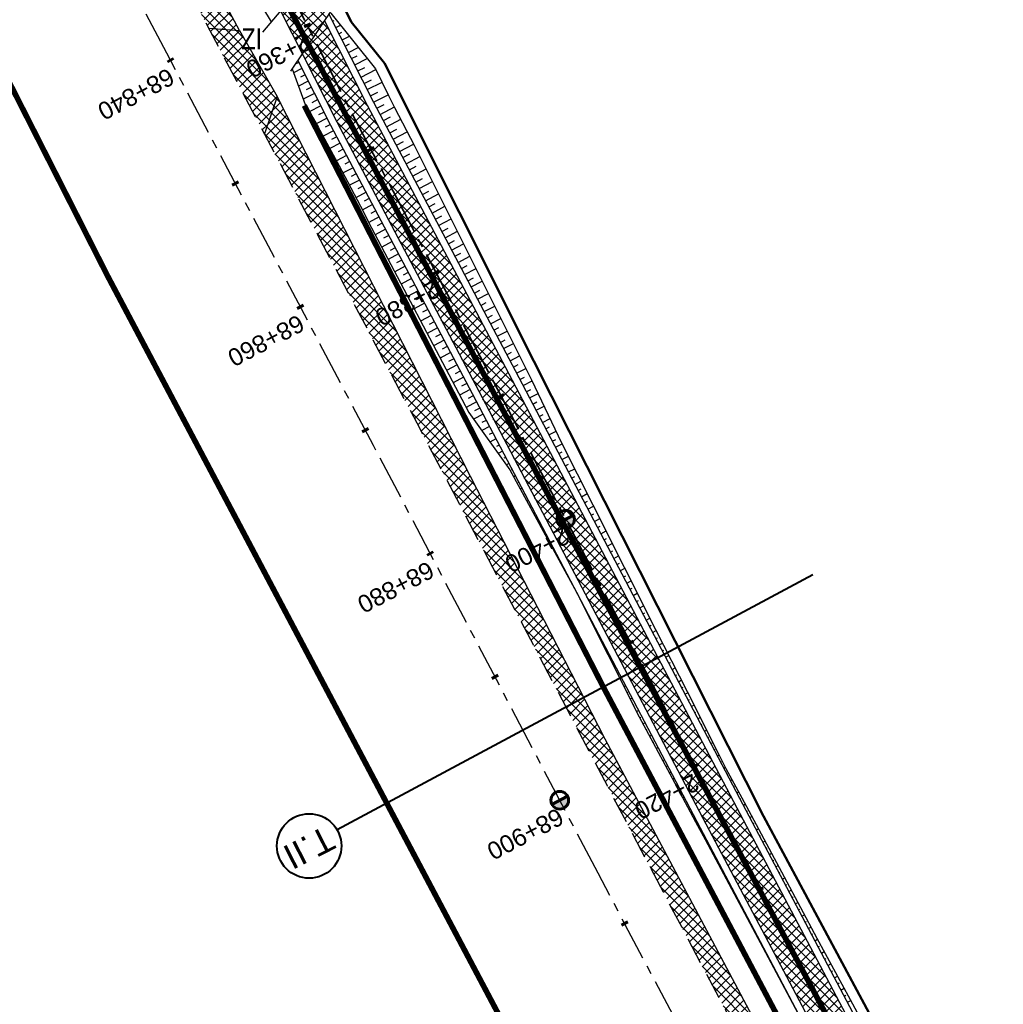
# Model space of a CAD drawing. Header units: metres. Extents: x 7529615 to 7533751, y 5721195 to 5727898.
# Tile 57 of 138: x 7530796 to 7530867, y 5725643 to 5725713. Entities that reach past the tile are written whole.
import ezdxf
from ezdxf.enums import TextEntityAlignment as Align

# ---------------------------------------------------------------- set-up
doc = ezdxf.new("R2010")
doc.units = ezdxf.units.M
for name, pattern in [('CENTER', [50.8, 31.75, -6.35, 6.35, -6.35]), ('CENTER2', [28.575, 19.05, -3.175, 3.175, -3.175]), ('HIDDEN', [9.525, 6.35, -3.175])]:
    doc.linetypes.add(name, pattern=pattern)
for name, color, linetype in [('C-DROGI-SYTUACJA-ETYKIETY', 7, 'Continuous'), ('D-hatch-pobocza', 131, 'Continuous'), ('D-hatch-zjazdy-BA', 244, 'Continuous'), ('D-hatch-zjazdy-kruszywo', 111, 'Continuous'), ('D-pobocza', 60, 'Continuous'), ('D-rowy', 160, 'Continuous'), ('D-skarpa', 2, 'Continuous'), ('D-skarpa-kreskowanie', 2, 'Continuous')]:
    doc.layers.add(name, color=color, linetype=linetype)
for name, color, linetype, lineweight, true_color in [('D-hatch-ciag-pieszo-rowerowy', 7, 'Continuous', 13, 0xff9f80), ('D-linia-podzialowa-ZRID', 7, 'Continuous', 50, 0x40ff00), ('D-typowe', 7, 'Continuous', 40, 0x0061c2)]:
    doc.layers.add(name, color=color, linetype=linetype, lineweight=lineweight, true_color=true_color)
for name, color, linetype, lineweight in [('D-krawędzie', 3, 'Continuous', 30), ('D-obrzeża', 2, 'Continuous', 30), ('D-oś', 2, 'CENTER', 30), ('D-pas-drogowy', 7, 'HIDDEN', 50), ('D-zjazdy', 202, 'Continuous', 30), ('D-zjazdy-opis', 202, 'Continuous', 30)]:
    doc.layers.add(name, color=color, linetype=linetype, lineweight=lineweight)
doc.layers.add('poprzeczki', color=7, linetype='Continuous', true_color=0x0000c7)
doc.styles.add('2mm08', font='arial.ttf', dxfattribs={"width": 0.8})
doc.styles.get("Standard").update_dxf_attribs({"font": 'arial.ttf'})
pattern_1 = [(45, (0, 0), (-0.33675960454, 0.33675960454), []), (135, (0, 0), (-0.33675960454, -0.33675960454), [])]

# ---------------------------------------------------------------- blocks, each defined once
blk = doc.blocks.new('kilometraz')
at = {"linetype": 'ByBlock', "lineweight": -2}
blk.add_hatch(color=0, dxfattribs=at).paths.add_polyline_path([(0, -0.28125, 0.41421356), (0.28125, 0, 0.41421356), (0, 0.28125)])
at = {"color": 0, "linetype": 'ByBlock', "lineweight": -2}
blk.add_line((0, 0.28125), (0, -0.28125), dxfattribs=at)
blk.add_circle((0, 0), 0.28125, dxfattribs=at)
blk = doc.blocks.new('AeccTickLine')
at = {"color": 0, "linetype": 'ByBlock', "lineweight": -2}
blk.add_line((0, 1), (0, -1), dxfattribs=at)

msp = doc.modelspace()

# ---------------------------------------------------------------- hatches: boundary and pattern name
at = {"layer": 'D-hatch-ciag-pieszo-rowerowy'}
h = msp.add_hatch(dxfattribs=at)
h.set_pattern_fill('ANSI37', color=256, scale=0.15, style=0)
h.set_pattern_definition(pattern_1)
edge = h.paths.add_edge_path()
edge.add_line((7530818.124, 5725713.249), (7530816.54, 5725710.847))
edge.add_line((7530816.54, 5725710.847), (7530819.007, 5725705.983))
edge.add_line((7530819.007, 5725705.983), (7530845.281, 5725656.022))
edge.add_line((7530845.281, 5725656.022), (7530865.098, 5725618.485))
edge.add_line((7530865.098, 5725618.485), (7530869.71, 5725609.719))
edge.add_line((7530869.71, 5725609.719), (7530876.809, 5725596.199))
edge.add_arc((7530894.516, 5725605.497), 20, 207.7039, 238.14424)
edge.add_line((7530883.96, 5725588.51), (7530886.535, 5725586.909))
edge.add_arc((7530875.98, 5725569.922), 20, 27.7039, 58.14424, ccw=False)
edge.add_line((7530893.687, 5725579.22), (7530895.076, 5725576.575))
edge.add_line((7530895.076, 5725576.575), (7530899.583, 5725578.804))
edge.add_line((7530899.583, 5725578.804), (7530895.584, 5725580.984))
edge.add_arc((7530877.877, 5725571.686), 20, 27.7039, 58.14424)
edge.add_line((7530888.433, 5725588.674), (7530885.858, 5725590.274))
edge.add_arc((7530896.413, 5725607.262), 20, 207.7039, 238.14424, ccw=False)
edge.add_line((7530878.706, 5725597.964), (7530871.923, 5725610.881))
edge.add_line((7530871.923, 5725610.881), (7530867.31, 5725619.651))
edge.add_line((7530867.31, 5725619.651), (7530847.493, 5725657.187))
edge.add_line((7530847.493, 5725657.187), (7530821.219, 5725707.149))
edge.add_line((7530821.219, 5725707.149), (7530818.124, 5725713.249))
at = {"layer": 'D-hatch-pobocza'}
h = msp.add_hatch(dxfattribs=at)
h.set_pattern_fill('ANSI37', color=256, scale=0.15, style=0)
h.set_pattern_definition(pattern_1)
h.paths.add_polyline_path([(7530720.98, 5725884.44), (7530708.37, 5725908.34), (7530695.8, 5725932.28), (7530687.36, 5725949.02), (7530675.51, 5725970.87), (7530663.29, 5725994.02), (7530649.63, 5726020.19), (7530635.9, 5726046.17), (7530600.685, 5726114.059), (7530599.743, 5726113.515), (7530641.555, 5726032.008), (7530660.961, 5725995.07), (7530689.128, 5725941.54), (7530707.336, 5725907.032), (7530725.256, 5725873.093), (7530743.97, 5725837.654), (7530770.527, 5725787.119), (7530787.864, 5725754.267), (7530809.813, 5725712.702), (7530812.028, 5725712.541), (7530798.84, 5725737.15), (7530787.35, 5725758.8), (7530776.05, 5725780.2), (7530760.43, 5725809.79), (7530749.22, 5725830.63), (7530733.52, 5725861.06)])
h = msp.add_hatch(dxfattribs=at)
h.set_pattern_fill('ANSI37', color=256, scale=0.15, style=0)
h.set_pattern_definition(pattern_1)
h.paths.add_polyline_path([(7530850.03, 5725639.55), (7530838.26, 5725661.68), (7530828.61, 5725680.54), (7530814.732, 5725707.81), (7530813.812, 5725705.117), (7530824.739, 5725684.389), (7530840.856, 5725653.693), (7530860.675, 5725616.154), (7530865.283, 5725607.394), (7530878.05, 5725583.08), (7530883.104, 5725573.52), (7530886.053, 5725572.463), (7530871.95, 5725597.92), (7530858.97, 5725622.4)])
at = {"layer": 'D-hatch-zjazdy-BA'}
h = msp.add_hatch(dxfattribs=at)
h.set_pattern_fill('ANSI37', color=256, scale=0.15, style=0)
h.set_pattern_definition(pattern_1)
h.paths.add_polyline_path([(7530817.229, 5725716.623), (7530814.971, 5725713.941), (7530816.527, 5725710.873), (7530818.77, 5725714.21)])
at = {"layer": 'D-hatch-zjazdy-kruszywo'}
h = msp.add_hatch(dxfattribs=at)
h.set_pattern_fill('ANSI37', color=256, scale=0.15, style=0)
h.set_pattern_definition(pattern_1)
h.paths.add_polyline_path([(7530812.028, 5725712.541), (7530809.813, 5725712.702), (7530809.898, 5725712.542), (7530813.812, 5725705.117), (7530814.732, 5725707.81)])

# ---------------------------------------------------------------- linework, layer by layer
at = {"layer": 'D-krawędzie', "linetype": 'HIDDEN', "ltscale": 0.3, "flags": 128}
msp.add_lwpolyline([(7530572.01, 5726166.06), (7530620.381, 5726072.761), (7530641.555, 5726032.008), (7530660.961, 5725995.07), (7530689.128, 5725941.54), (7530707.336, 5725907.032), (7530725.256, 5725873.093), (7530743.97, 5725837.654), (7530770.527, 5725787.119), (7530787.864, 5725754.267), (7530809.898, 5725712.542), (7530824.739, 5725684.389), (7530840.856, 5725653.693), (7530860.675, 5725616.154), (7530865.283, 5725607.394), (7530878.05, 5725583.08), (7530918.172, 5725507.178), (7530950.163, 5725446.305), (7530993.419, 5725364.265), (7531022.766, 5725308.719), (7531053.81, 5725249.872), (7531081.166, 5725197.875), (7531103.902, 5725154.541), (7531128.123, 5725108.448), (7531149.3, 5725068.25), (7531167.38, 5725033.767), (7531197.165, 5724976.988), (7531228.151, 5724918.034), (7531253.153, 5724870.491), (7531286.796, 5724806.654), (7531306.74, 5724768.665), (7531335.094, 5724714.652), (7531357.319, 5724672.439), (7531373.645, 5724641.454), (7531392.162, 5724605.999), (7531418.48, 5724555.853), (7531439.727, 5724515.582), (7531468.399, 5724461.077), (7531491.782, 5724416.528), (7531531.99, 5724339.833), (7531557.227, 5724291.659), (7531569.852, 5724267.577), (7531591.376, 5724226.548), (7531610.004, 5724191.103), (7531616.883, 5724177.999), (7531629.985, 5724153.025), (7531641.007, 5724132.022), (7531664.906, 5724087.617), (7531677.644, 5724064.786), (7531683.112, 5724054.988), (7531686.753, 5724048.18), (7531695.448, 5724031.697), (7531703.749, 5724015.917), (7531709.214, 5724005.514), (7531719.389, 5723986.147), (7531726.295, 5723973), (7531732.741, 5723960.736), (7531735.13, 5723956.19)], dxfattribs=at)
at = {"layer": 'D-linia-podzialowa-ZRID', "color": 12, "ltscale": 15, "true_color": 0xc70000}
msp.add_lwpolyline([(7530735.223, 5725875.667), (7530752.504, 5725842.155), (7530778.311, 5725793.501), (7530797.5, 5725756.382), (7530812.519, 5725728.289), (7530820.039, 5725713.16), (7530822.422, 5725710.194), (7530833.155, 5725688.801), (7530849.629, 5725656.159), (7530867.983, 5725621.964), (7530872.63, 5725612.888), (7530880.354, 5725597.595), (7530883.839, 5725593.389), (7530891.782, 5725587.763), (7530895.039, 5725584.281), (7530897.034, 5725580.941), (7530900.952, 5725579.946), (7530904.81, 5725571.977)], dxfattribs=at)
at = {"layer": 'D-obrzeża'}
for points in [[(7530597.423, 5726127.912, 0.123992), (7530598.087, 5726125.817), (7530601.49, 5726120.31, -0.017191), (7530604.901, 5726114.341), (7530625.206, 5726075.789), (7530639.927, 5726047.965), (7530648.54, 5726030.859, 0.00515), (7530651.375, 5726025.369), (7530659.842, 5726009.38, -0.00515), (7530662.677, 5726003.89), (7530665.83, 5725997.628), (7530693.994, 5725944.104), (7530712.201, 5725909.598), (7530730.12, 5725875.66), (7530748.836, 5725840.217), (7530775.501, 5725789.739), (7530792.729, 5725756.833), (7530803.873, 5725735.729, -0.004099), (7530806.134, 5725731.361), (7530819.007, 5725705.983)], [(7530899.583, 5725578.804), (7530896.833, 5725580.303, -0.131848), (7530894.957, 5725582.092, 0.117448), (7530888.433, 5725588.674), (7530885.858, 5725590.274, -0.133608), (7530878.706, 5725597.964), (7530871.923, 5725610.881), (7530867.31, 5725619.651), (7530847.493, 5725657.187), (7530831.376, 5725687.881), (7530821.219, 5725707.149)], [(7530819.007, 5725705.983), (7530829.164, 5725686.717), (7530845.281, 5725656.022), (7530865.098, 5725618.485), (7530869.71, 5725609.719), (7530876.809, 5725596.199, 0.133608), (7530883.96, 5725588.51), (7530886.535, 5725586.909, -0.133608), (7530893.687, 5725579.22), (7530895.076, 5725576.576)]]:
    msp.add_lwpolyline(points, format="xyb", dxfattribs=at)
msp.add_lwpolyline([(7530821.219, 5725707.149), (7530818.124, 5725713.249)], dxfattribs=at)
at = {"layer": 'D-oś', "ltscale": 0.1}
msp.add_lwpolyline([(7530915.075, 5725505.546), (7530874.954, 5725581.449), (7530862.185, 5725605.765), (7530857.579, 5725614.523), (7530837.759, 5725652.063), (7530821.642, 5725682.76), (7530806.803, 5725710.907), (7530784.769, 5725752.633), (7530767.43, 5725785.489), (7530740.873, 5725836.023), (7530722.161, 5725871.458), (7530704.24, 5725905.399), (7530686.032, 5725939.909), (7530657.862, 5725993.442), (7530638.453, 5726030.387), (7530594.845, 5726110.895), (7530594.845, 5726110.895), (7530594.845, 5726110.895), (7530540.21, 5726214.45)], dxfattribs=at)
at = {"layer": 'D-oś', "linetype": 'CENTER2', "lineweight": 35, "ltscale": 0.2}
msp.add_lwpolyline([(7530731.225, 5725876.244), (7530749.941, 5725840.801), (7530776.607, 5725790.321), (7530793.835, 5725757.415), (7530804.978, 5725736.313, -0.004099), (7530807.239, 5725731.945), (7530820.113, 5725706.566), (7530830.27, 5725687.299), (7530846.387, 5725656.605), (7530866.204, 5725619.068), (7530877.76, 5725597.076, 0.133536), (7530884.909, 5725589.392), (7530887.484, 5725587.792, -0.133608), (7530894.636, 5725580.102), (7530904.4, 5725561.506, -0.112773)], format="xyb", dxfattribs=at)
at = {"layer": 'D-pas-drogowy', "ltscale": 0.2, "flags": 128}
msp.add_lwpolyline([(7531633.019, 5724182.834, 0.4, 0.4, 0), (7531617.559, 5724211.608, 0.4, 0.4, 0), (7531566.784, 5724302.736, 0.4, 0.4, 0), (7531538.419, 5724356.47, 0.4, 0.4, 0), (7531526.32, 5724379.39, 0.4, 0.4, 0), (7531516.102, 5724393.607, 0.4, 0.4, 0.001485), (7531513.78, 5724396.838, 0.4, 0.4, 0), (7531501.87, 5724413.41, 0.4, 0.4, 0), (7531474.926, 5724464.508, 0.4, 0.4, 0), (7531446.2, 5724518.992, 0.4, 0.4, 0), (7531424.962, 5724559.262, 0.4, 0.4, 0), (7531398.444, 5724609.566, 0.4, 0.4, 0), (7531379.647, 5724645.216, 0.4, 0.4, 0), (7531365.23, 5724672.56, 0.4, 0.4, 0), (7531341.306, 5724717.915, 0.4, 0.4, 0), (7531312.9, 5724771.789, 0.4, 0.4, 0), (7531292.591, 5724810.307, 0.4, 0.4, 0), (7531259.392, 5724873.271, 0.4, 0.4, 0), (7531233.74, 5724921.923, 0.4, 0.4, 0), (7531203.073, 5724980.092, 0.4, 0.4, 0), (7531173.471, 5725036.225, 0.4, 0.4, 0), (7531168.27, 5725046.09, 0.4, 0.4, 0), (7531172.29, 5725062.58, 0.4, 0.4, 0), (7531166.31, 5725074.58, 0.4, 0.4, 0), (7531150.32, 5725079.6, 0.4, 0.4, 0), (7531141.5, 5725096.43, 0.4, 0.4, 0), (7531109.312, 5725157.814, 0.4, 0.4, 0), (7531086.641, 5725201.048, 0.4, 0.4, 0), (7531059.198, 5725253.384, 0.4, 0.4, 0), (7531028.207, 5725312.489, 0.4, 0.4, 0), (7530999.105, 5725367.99, 0.4, 0.4, 0), (7530956.248, 5725449.725, 0.4, 0.4, 0), (7530924.398, 5725510.464, 0.4, 0.4, 0), (7530897.51, 5725561.74, 0.4, 0.4, 0), (7530894.46, 5725566.14, 0.4, 0.4, 0), (7530892.16, 5725570.49, 0.4, 0.4, 0), (7530869.363, 5725613.307, 0.4, 0.4, 0), (7530861.694, 5725627.705, 0.4, 0.4, 0), (7530852.74, 5725644.52, 0.4, 0.4, 0), (7530831.51, 5725684.2, 0.4, 0.4, 0), (7530811.13, 5725722.52, 0.4, 0.4, 0), (7530792.348, 5725757.941, 0.4, 0.4, 0), (7530768.03, 5725803.8, 0.4, 0.4, 0), (7530748.769, 5725840.179, 0.4, 0.4, 0), (7530727.7, 5725879.97, 0.4, 0.4, 0), (7530712.098, 5725909.545, 0.4, 0.4, 0), (7530693.644, 5725944.645, 0.4, 0.4, 0), (7530665.702, 5725997.539, 0.4, 0.4, 0), (7530641.76, 5726042.88, 0.4, 0.4, 0), (7530616.5, 5726091.48, 0.4, 0.4, 0), (7530604.628, 5726114.32, 0.4, 0.4, -0.007763), (7530602.5, 5726118.43, 0.4, 0.4, 0), (7530603.992, 5726123.395, 0.4, 0.4, 0), (7530606.53, 5726131.84, 0.4, 0.4, 0), (7530603.27, 5726136.83, 0.4, 0.4, 0), (7530593.776, 5726151.369, 0.4, 0.4, 0), (7530590.203, 5726156.84, 0.4, 0.4, 0), (7530583.3, 5726167.41, 0.4, 0.4, 0), (7530580.578, 5726170.428, 0.4, 0.4, 0), (7530575.85, 5726175.67, 0.4, 0.4, 0), (7530569.01, 5726186.66, 0.4, 0.4, 0), (7530562.555, 5726199.189, 0.4, 0.4, 0), (7530555.67, 5726211.39, 0.4, 0.4, 0), (7530548.29, 5726224.23, 0.4, 0.4, 0), (7530540.58, 5726237.71, 0.4, 0.4, 0), (7530532.68, 5726252.65, 0.4, 0.4, 0), (7530524.06, 5726269.35, 0.4, 0.4, 0), (7530502.82, 5726309.91, 0.4, 0.4, 0), (7530488.83, 5726336.63, 0.4, 0.4, 0), (7530466.03, 5726380.16, 0.4, 0.4, 0), (7530438.47, 5726432.77, 0.4, 0.4, 0), (7530424.53, 5726459.09, 0.4, 0.4, 0), (7530401.63, 5726502.97, 0.4, 0.4, 0), (7530383.38, 5726538.06, 0.4, 0.4, 0), (7530353.97, 5726593.52, 0.4, 0.4, 0), (7530338.47, 5726622.74, 0.4, 0.4, 0), (7530322.01, 5726653.88, 0.4, 0.4, 0), (7530297.54, 5726700.33, 0.4, 0.4, 0), (7530287.38, 5726719.6, 0.4, 0.4, 0), (7530285.95, 5726722.316, 0.4, 0.4, 0), (7530280.26, 5726733.12, 0.4, 0.4, 0), (7530266.73, 5726758.74, 0.4, 0.4, 0), (7530260.42, 5726770.47, 0.4, 0.4, 0), (7530253.25, 5726783.82, 0.4, 0.4, 0), (7530244.95, 5726799.33, 0.4, 0.4, 0), (7530239.39, 5726808.49, 0.4, 0.4, 0), (7530238.29, 5726807.9, 0.4, 0.4, 0), (7530218.11, 5726850.67, 0.4, 0.4, 0), (7530175.907, 5726928.168, 0.4, 0.4, 0), (7530096.68, 5727076.15, 0.4, 0.4, 0), (7530094.68, 5727079.89, 0.4, 0.4, 0), (7530064.597, 5727135.523, 0.4, 0.4, 0), (7530046.731, 5727168.892, 0.4, 0.4, 0), (7530025.803, 5727208.461, 0.4, 0.4, 0), (7530012.847, 5727232.979, 0.4, 0.4, 0), (7529994.15, 5727268.45, 0.4, 0.4, 0), (7529981.671, 5727291.93, 0.4, 0.4, 0), (7529949.89, 5727351.73, 0.4, 0.4, 0), (7529924.75, 5727399.03, 0.4, 0.4, 0), (7529915.516, 5727417.1, 0.4, 0.4, 0), (7529885.83, 5727475.19, 0.4, 0.4, 0), (7529862.56, 5727519.97, 0.4, 0.4, 0), (7529852.985, 5727538.191, 0.4, 0.4, 0), (7529836.513, 5727569.511, 0.4, 0.4, 0), (7529815.369, 5727609.141, 0.4, 0.4, 0), (7529792.795, 5727651.247, 0.4, 0.4, 0), (7529774.199, 5727685.858, 0.4, 0.4, 0), (7529746.966, 5727736.059, 0.4, 0.4, 0), (7529733.92, 5727757.62, 0.4, 0.4, 0), (7529708.607, 5727806.389, 0.4, 0.4, 0), (7529688.492, 5727796.345, 0.4, 0.4, 0), (7529723.55, 5727729.88, 0.4, 0.4, 0), (7529725.42, 5727730.2, 0.4, 0.4, 0), (7529735.38, 5727711.28, 0.4, 0.4, 0), (7529739.21, 5727707.77, 0.4, 0.4, 0), (7529753.31, 5727681.13, 0.4, 0.4, 0), (7529755.178, 5727682.114, 0.4, 0.4, 0), (7529792.102, 5727611.923, 0.4, 0.4, 0), (7529811.741, 5727574.662, 0.4, 0.4, 0), (7529835.194, 5727530.193, 0.4, 0.4, 0), (7529857.56, 5727487.787, 0.4, 0.4, 0), (7529875.155, 5727454.426, 0.4, 0.4, 0), (7529890.63, 5727425.131, 0.4, 0.4, 0), (7529900.671, 5727406.159, 0.4, 0.4, 0), (7529953.284, 5727306.747, 0.4, 0.4, 0), (7529983.208, 5727250.207, 0.4, 0.4, 0), (7530015.379, 5727189.42, 0.4, 0.4, 0), (7530062.319, 5727099.625, 0.4, 0.4, 0), (7530100.06, 5727027.16, 0.4, 0.4, 0), (7530105.06, 5727018.32, 0.4, 0.4, 0), (7530143.175, 5726945.066, 0.4, 0.4, 0), (7530170.547, 5726892.961, 0.4, 0.4, 0), (7530195.92, 5726850.75, 0.4, 0.4, 0), (7530194.71, 5726849.15, 0.4, 0.4, 0), (7530197.22, 5726845.06, 0.4, 0.4, 0), (7530254.03, 5726738.21, 0.4, 0.4, 0), (7530261.371, 5726724.163, 0.4, 0.4, 0), (7530281.54, 5726685.57, 0.4, 0.4, 0), (7530289.214, 5726671.967, 0.4, 0.4, 0), (7530300.51, 5726651.778, 0.4, 0.4, 0), (7530303.939, 5726645.168, 0.4, 0.4, 0), (7530334.708, 5726583.665, 0.4, 0.4, 0), (7530397.759, 5726458.5, 0.4, 0.4, 0), (7530450.41, 5726357.28, 0.4, 0.4, 0), (7530482.4, 5726303.41, 0.4, 0.4, 0), (7530483.688, 5726301.003, 0.4, 0.4, 0), (7530491.35, 5726283.94, 0.4, 0.4, 0), (7530512.67, 5726243.78, 0.4, 0.4, 0), (7530529.43, 5726209.46, 0.4, 0.4, 0), (7530571.29, 5726130.56, 0.4, 0.4, 0), (7530581.28, 5726107.21, 0.4, 0.4, 0), (7530591.16, 5726088.44, 0.4, 0.4, 0), (7530597.42, 5726080.68, 0.4, 0.4, 0), (7530607.21, 5726063.51, 0.4, 0.4, 0), (7530610.82, 5726061.93, 0.4, 0.4, 0), (7530634.935, 5726016.147, 0.4, 0.4, 0), (7530642.914, 5726001.078, 0.4, 0.4, 0), (7530695.12, 5725902.09, 0.4, 0.4, 0), (7530708.718, 5725876.303, 0.4, 0.4, 0), (7530755.54, 5725787.51, 0.4, 0.4, 0), (7530802.56, 5725694.925, 0.4, 0.4, 0), (7530840.085, 5725624.059, 0.4, 0.4, 0), (7530865.243, 5725577.494, 0.4, 0.4, 0), (7530914.557, 5725484.684, 0.4, 0.4, 0), (7530964.182, 5725390.836, 0.4, 0.4, 0), (7531008.007, 5725307.954, 0.4, 0.4, 0), (7531059.253, 5725211.041, 0.4, 0.4, 0), (7531127.66, 5725081.67, 0.4, 0.4, 0), (7531345.12, 5724669.94, 0.4, 0.4, 0), (7531388.464, 5724586.93, 0.4, 0.4, 0), (7531412.35, 5724541.183, 0.4, 0.4, 0), (7531482.09, 5724407.62, 0.4, 0.4, 0), (7531504.02, 5724366.79, 0.4, 0.4, 0), (7531519.374, 5724337.52, 0.4, 0.4, 0), (7531563.749, 5724252.932, 0.4, 0.4, 0), (7531602.175, 5724179.681, 0.4, 0.4, 0), (7531619.177, 5724147.204, 0.4, 0.4, 0), (7531625.038, 5724135.635, 0.4, 0.4, 0), (7531656.796, 5724073.316, 0.4, 0.4, 0), (7531675.12, 5724037.36, 0.4, 0.4, 0), (7531682.71, 5724022.92, 0.4, 0.4, 0), (7531705.565, 5723979.811, 0.4, 0.4, 0), (7531736.606, 5723921.262, 0.4, 0.4, 0), (7531750.46, 5723895.13, 0.4, 0.4, 0), (7531740.77, 5723886.56, 0.4, 0.4, 0), (7531732.86, 5723885, 0.4, 0.4, 0), (7531722.18, 5723887.77, 0.4, 0.4, 0), (7531729.87, 5723862.17, 0.4, 0.4, 0), (7531742.92, 5723861.93, 0.4, 0.4, 0), (7531763.71, 5723859.52, 0.4, 0.4, 0), (7531768.42, 5723854.12, 0.4, 0.4, 0), (7531787.42, 5723817.97, 0.4, 0.4, 0), (7531795.57, 5723809.82, 0.4, 0.4, 0), (7531816.347, 5723819.85, 0.4, 0.4, 0), (7531816.347, 5723819.85, 0.4, 0.4, 0), (7531805.06, 5723843.23, 0.4, 0.4, 0), (7531803.61, 5723886.23, 0.4, 0.4, 0), (7531803.61, 5723886.23, 0.4, 0.4, 0), (7531780.08, 5723929.25, 0.4, 0.4, 0), (7531758.69, 5723936.76, 0.4, 0.4, 0), (7531749.359, 5723946.412, 0.4, 0.4, 0), (7531742.71, 5723953.29, 0.4, 0.4, 0), (7531735.177, 5723967.878, 0.4, 0.4, 0), (7531722.37, 5723992.68, 0.4, 0.4, 0), (7531705.042, 5724030.886, 0.4, 0.4, 0), (7531699.47, 5724043.17, 0.4, 0.4, 0), (7531692.69, 5724058.11, 0.4, 0.4, 0), (7531679.672, 5724084.017, 0.4, 0.4, 0), (7531674.55, 5724094.21, 0.4, 0.4, 0), (7531666.633, 5724114.003, 0.4, 0.4, 0), (7531649, 5724153.82, 0.4, 0.4, 0), (7531641.49, 5724149.34, 0.4, 0.4, 0), (7531626.04, 5724179.34, 0.4, 0.4, 0), (7531633.03, 5724182.84, 0, 0, 0)], format="xyseb", dxfattribs=at)
at = {"layer": 'D-pobocza'}
for points in [[(7530812.028, 5725712.541), (7530798.84, 5725737.15)], [(7530821.661, 5725707.382), (7530818.444, 5725713.725)], [(7530816.208, 5725710.397), (7530818.565, 5725705.75)], [(7530886.053, 5725572.463), (7530871.95, 5725597.92), (7530858.97, 5725622.4), (7530850.03, 5725639.55), (7530838.26, 5725661.68), (7530828.61, 5725680.54), (7530814.732, 5725707.81)]]:
    msp.add_lwpolyline(points, dxfattribs=at)
for points in [[(7530896.348, 5725580.605), (7530896.027, 5725581.217, 0.133608), (7530888.697, 5725589.099), (7530886.121, 5725590.699, -0.133608), (7530879.149, 5725598.196), (7530872.366, 5725611.113), (7530867.752, 5725619.884), (7530847.935, 5725657.42), (7530831.819, 5725688.114), (7530821.661, 5725707.382)], [(7530818.565, 5725705.75), (7530828.721, 5725686.485), (7530844.838, 5725655.79), (7530864.656, 5725618.252), (7530869.267, 5725609.486), (7530876.366, 5725595.967, 0.133608), (7530883.697, 5725588.085), (7530886.272, 5725586.485, -0.133608), (7530893.244, 5725578.988), (7530894.624, 5725576.36)]]:
    msp.add_lwpolyline(points, format="xyb", dxfattribs=at)
at = {"layer": 'D-rowy', "linetype": 'HIDDEN', "ltscale": 0.1, "const_width": 0.4, "flags": 128}
msp.add_lwpolyline([(7530883.811, 5725577.738), (7530881.989, 5725581.825), (7530870.795, 5725603.155), (7530854.16, 5725635.155), (7530838.136, 5725665.424), (7530816.674, 5725707.159)], dxfattribs=at)
at = {"layer": 'D-skarpa', "linetype": 'Continuous'}
for points in [[(7530812.442, 5725716.263), (7530814.308, 5725713.154)], [(7530818.586, 5725713.773), (7530821.785, 5725709.789), (7530822.715, 5725707.886), (7530823.158, 5725707.015), (7530824.009, 5725705.362), (7530824.591, 5725704.253), (7530825.5, 5725702.456), (7530832.484, 5725688.466), (7530832.976, 5725687.475), (7530835.14, 5725682.964), (7530837.387, 5725678.497), (7530839.632, 5725674.029), (7530841.881, 5725669.562), (7530844.14, 5725665.101), (7530846.4, 5725660.64), (7530846.934, 5725659.595), (7530848.064, 5725657.486), (7530848.742, 5725656.227), (7530851.098, 5725651.817), (7530853.462, 5725647.411), (7530855.854, 5725643.02), (7530858.221, 5725638.615)], [(7530815.802, 5725709.795), (7530816.727, 5725707.223), (7530817.693, 5725705.574), (7530817.79, 5725705.388), (7530818.301, 5725704.454), (7530819.185, 5725702.819), (7530819.772, 5725701.713), (7530820.698, 5725699.925), (7530821.499, 5725698.386), (7530827.969, 5725686.086), (7530828.487, 5725685.118), (7530831.428, 5725681.015), (7530833.819, 5725676.624), (7530836.202, 5725672.227), (7530840.705, 5725663.297), (7530843.07, 5725658.892), (7530843.63, 5725657.861), (7530844.755, 5725655.748), (7530845.434, 5725654.481), (7530850.155, 5725645.665), (7530852.508, 5725641.253)]]:
    msp.add_lwpolyline(points, dxfattribs=at)
at = {"layer": 'D-skarpa-kreskowanie', "linetype": 'Continuous'}
for p, q in [((7530818.71, 5725713.201, 107.45), (7530818.829, 5725713.261, 107.361)), ((7530818.936, 5725712.755, 107.445), (7530819.268, 5725712.923, 107.197)), ((7530819.162, 5725712.309, 107.44), (7530819.375, 5725712.417, 107.281)), ((7530819.388, 5725711.863, 107.435), (7530819.908, 5725712.127, 107.046)), ((7530819.614, 5725711.417, 107.429), (7530819.921, 5725711.573, 107.2)), ((7530819.841, 5725710.972, 107.424), (7530820.548, 5725711.33, 106.896)), ((7530820.067, 5725710.526, 107.419), (7530820.467, 5725710.729, 107.12)), ((7530820.293, 5725710.08, 107.414), (7530821.187, 5725710.533, 106.745)), ((7530816.507, 5725709.807, 107.299), (7530815.908, 5725709.502, 107.074)), ((7530816.281, 5725710.252, 107.304), (7530816.009, 5725710.114, 107.236)), ((7530820.519, 5725709.634, 107.409), (7530821.013, 5725709.884, 107.039)), ((7530820.745, 5725709.188, 107.403), (7530821.814, 5725709.73, 106.604)), ((7530816.733, 5725709.361, 107.294), (7530816.406, 5725709.194, 107.137)), ((7530820.972, 5725708.742, 107.398), (7530821.503, 5725709.011, 107.001)), ((7530816.959, 5725708.915, 107.289), (7530816.249, 5725708.554, 106.887)), ((7530817.186, 5725708.469, 107.283), (7530816.802, 5725708.274, 107.039)), ((7530821.198, 5725708.296, 107.393), (7530822.253, 5725708.831, 106.604)), ((7530817.412, 5725708.023, 107.278), (7530816.59, 5725707.606, 106.701)), ((7530817.638, 5725707.577, 107.273), (7530817.207, 5725707.358, 106.951)), ((7530821.424, 5725707.85, 107.388), (7530821.948, 5725708.116, 106.996)), ((7530821.65, 5725707.404, 107.383), (7530822.692, 5725707.933, 106.604)), ((7530817.864, 5725707.131, 107.268), (7530817.029, 5725706.707, 106.644)), ((7530821.883, 5725706.962, 107.377), (7530822.396, 5725707.232, 106.99)), ((7530822.116, 5725706.519, 107.372), (7530823.136, 5725707.057, 106.603)), ((7530818.317, 5725706.239, 107.258), (7530817.535, 5725705.843, 106.673)), ((7530818.09, 5725706.685, 107.263), (7530817.686, 5725706.48, 106.961)), ((7530822.349, 5725706.077, 107.368), (7530822.857, 5725706.345, 106.985)), ((7530822.582, 5725705.635, 107.365), (7530823.594, 5725706.168, 106.602)), ((7530818.543, 5725705.793, 107.252), (7530818.162, 5725705.6, 106.967)), ((7530822.816, 5725705.192, 107.361), (7530823.319, 5725705.458, 106.981)), ((7530818.776, 5725705.351, 107.247), (7530818.027, 5725704.956, 106.683)), ((7530819.009, 5725704.908, 107.242), (7530818.638, 5725704.713, 106.963)), ((7530823.049, 5725704.75, 107.358), (7530824.052, 5725705.279, 106.601)), ((7530819.242, 5725704.466, 107.238), (7530818.505, 5725704.078, 106.683)), ((7530819.475, 5725704.024, 107.235), (7530819.109, 5725703.831, 106.959)), ((7530823.282, 5725704.308, 107.357), (7530823.783, 5725704.572, 106.979)), ((7530823.515, 5725703.866, 107.356), (7530824.517, 5725704.394, 106.6)), ((7530819.708, 5725703.582, 107.231), (7530818.98, 5725703.198, 106.683)), ((7530823.748, 5725703.423, 107.357), (7530824.247, 5725703.686, 106.981)), ((7530823.981, 5725702.981, 107.358), (7530824.971, 5725703.503, 106.613)), ((7530820.175, 5725702.697, 107.227), (7530819.452, 5725702.316, 106.682)), ((7530819.941, 5725703.139, 107.228), (7530819.58, 5725702.949, 106.955)), ((7530824.215, 5725702.539, 107.36), (7530824.706, 5725702.797, 106.99)), ((7530824.448, 5725702.096, 107.362), (7530825.422, 5725702.61, 106.627)), ((7530820.408, 5725702.255, 107.226), (7530820.047, 5725702.064, 106.954)), ((7530824.681, 5725701.654, 107.364), (7530825.164, 5725701.909, 107.001)), ((7530820.641, 5725701.812, 107.226), (7530819.917, 5725701.431, 106.681)), ((7530820.874, 5725701.37, 107.228), (7530820.511, 5725701.179, 106.954)), ((7530824.914, 5725701.212, 107.368), (7530825.87, 5725701.716, 106.647)), ((7530821.107, 5725700.928, 107.23), (7530820.377, 5725700.543, 106.68)), ((7530821.34, 5725700.485, 107.231), (7530820.974, 5725700.292, 106.955)), ((7530825.147, 5725700.769, 107.371), (7530825.62, 5725701.019, 107.015)), ((7530825.38, 5725700.327, 107.374), (7530826.316, 5725700.821, 106.669)), ((7530821.574, 5725700.043, 107.234), (7530820.838, 5725699.655, 106.68)), ((7530825.614, 5725699.885, 107.378), (7530826.077, 5725700.129, 107.029)), ((7530825.847, 5725699.443, 107.381), (7530826.763, 5725699.926, 106.69)), ((7530822.04, 5725699.159, 107.241), (7530821.3, 5725698.769, 106.683)), ((7530821.807, 5725699.601, 107.238), (7530821.438, 5725699.406, 106.96)), ((7530826.08, 5725699, 107.384), (7530826.533, 5725699.239, 107.043)), ((7530822.273, 5725698.716, 107.244), (7530821.902, 5725698.521, 106.965)), ((7530826.313, 5725698.558, 107.388), (7530827.21, 5725699.031, 106.712)), ((7530826.546, 5725698.116, 107.391), (7530826.99, 5725698.349, 107.057)), ((7530822.506, 5725698.274, 107.248), (7530821.764, 5725697.883, 106.688)), ((7530822.739, 5725697.832, 107.251), (7530822.368, 5725697.636, 106.971)), ((7530826.78, 5725697.673, 107.395), (7530827.657, 5725698.136, 106.733)), ((7530822.973, 5725697.389, 107.254), (7530822.23, 5725696.998, 106.694)), ((7530823.206, 5725696.947, 107.258), (7530822.834, 5725696.751, 106.978)), ((7530827.013, 5725697.231, 107.398), (7530827.446, 5725697.46, 107.071)), ((7530827.246, 5725696.789, 107.401), (7530828.103, 5725697.241, 106.755)), ((7530823.439, 5725696.505, 107.261), (7530822.695, 5725696.113, 106.7)), ((7530827.479, 5725696.346, 107.405), (7530827.903, 5725696.57, 107.085)), ((7530827.712, 5725695.904, 107.408), (7530828.55, 5725696.346, 106.776)), ((7530823.905, 5725695.62, 107.268), (7530823.161, 5725695.228, 106.707)), ((7530823.672, 5725696.062, 107.264), (7530823.3, 5725695.866, 106.984)), ((7530827.945, 5725695.462, 107.411), (7530828.359, 5725695.68, 107.099)), ((7530824.139, 5725695.178, 107.271), (7530823.766, 5725694.981, 106.99)), ((7530828.179, 5725695.02, 107.415), (7530828.997, 5725695.451, 106.798)), ((7530824.372, 5725694.736, 107.274), (7530823.626, 5725694.343, 106.713)), ((7530824.605, 5725694.293, 107.278), (7530824.232, 5725694.097, 106.997)), ((7530828.412, 5725694.577, 107.418), (7530828.816, 5725694.79, 107.113)), ((7530828.645, 5725694.135, 107.421), (7530829.444, 5725694.556, 106.819)), ((7530824.838, 5725693.851, 107.281), (7530824.092, 5725693.458, 106.719)), ((7530825.071, 5725693.409, 107.285), (7530824.698, 5725693.212, 107.003)), ((7530828.878, 5725693.693, 107.425), (7530829.273, 5725693.901, 107.127)), ((7530829.111, 5725693.25, 107.428), (7530829.89, 5725693.661, 106.841)), ((7530825.304, 5725692.966, 107.288), (7530824.557, 5725692.572, 106.725)), ((7530829.344, 5725692.808, 107.431), (7530829.729, 5725693.011, 107.142)), ((7530829.578, 5725692.366, 107.435), (7530830.337, 5725692.766, 106.862)), ((7530825.771, 5725692.082, 107.295), (7530825.023, 5725691.687, 106.731)), ((7530825.538, 5725692.524, 107.291), (7530825.164, 5725692.327, 107.01)), ((7530829.811, 5725691.923, 107.438), (7530830.186, 5725692.121, 107.156)), ((7530826.004, 5725691.639, 107.298), (7530825.63, 5725691.442, 107.016)), ((7530830.044, 5725691.481, 107.442), (7530830.784, 5725691.871, 106.884)), ((7530826.237, 5725691.197, 107.301), (7530825.488, 5725690.802, 106.737)), ((7530826.47, 5725690.755, 107.305), (7530826.096, 5725690.557, 107.022)), ((7530830.277, 5725691.039, 107.445), (7530830.642, 5725691.231, 107.17)), ((7530830.51, 5725690.597, 107.448), (7530831.231, 5725690.976, 106.905)), ((7530826.703, 5725690.313, 107.308), (7530825.954, 5725689.917, 106.743)), ((7530826.937, 5725689.87, 107.311), (7530826.562, 5725689.673, 107.029)), ((7530830.743, 5725690.154, 107.452), (7530831.099, 5725690.342, 107.184)), ((7530830.977, 5725689.712, 107.455), (7530831.677, 5725690.081, 106.927)), ((7530827.17, 5725689.428, 107.315), (7530826.419, 5725689.032, 106.749)), ((7530831.21, 5725689.27, 107.458), (7530831.555, 5725689.452, 107.198)), ((7530831.443, 5725688.827, 107.462), (7530832.124, 5725689.186, 106.948)), ((7530827.636, 5725688.543, 107.321), (7530826.885, 5725688.147, 106.755)), ((7530827.403, 5725688.986, 107.318), (7530827.028, 5725688.788, 107.035)), ((7530831.676, 5725688.385, 107.465), (7530832.012, 5725688.562, 107.212)), ((7530827.869, 5725688.101, 107.325), (7530827.493, 5725687.903, 107.042)), ((7530831.909, 5725687.943, 107.468), (7530832.571, 5725688.29, 106.97)), ((7530828.102, 5725687.659, 107.328), (7530827.35, 5725687.262, 106.761)), ((7530828.336, 5725687.216, 107.332), (7530827.959, 5725687.018, 107.048)), ((7530832.141, 5725687.5, 107.472), (7530832.468, 5725687.671, 107.226)), ((7530832.374, 5725687.057, 107.475), (7530833.015, 5725687.394, 106.992)), ((7530828.569, 5725686.774, 107.335), (7530827.816, 5725686.377, 106.767)), ((7530828.802, 5725686.332, 107.338), (7530828.425, 5725686.134, 107.055)), ((7530832.606, 5725686.615, 107.478), (7530832.919, 5725686.779, 107.243)), ((7530832.839, 5725686.172, 107.482), (7530833.448, 5725686.492, 107.023)), ((7530829.034, 5725685.889, 107.342), (7530828.285, 5725685.496, 106.777)), ((7530833.071, 5725685.729, 107.485), (7530833.368, 5725685.885, 107.262)), ((7530829.499, 5725685.004, 107.348), (7530828.823, 5725684.649, 106.839)), ((7530829.267, 5725685.446, 107.345), (7530828.898, 5725685.253, 107.067)), ((7530833.304, 5725685.286, 107.488), (7530833.881, 5725685.59, 107.054)), ((7530833.536, 5725684.844, 107.492), (7530833.817, 5725684.991, 107.281)), ((7530829.731, 5725684.561, 107.352), (7530829.424, 5725684.4, 107.12)), ((7530833.769, 5725684.401, 107.495), (7530834.314, 5725684.687, 107.085)), ((7530829.964, 5725684.118, 107.355), (7530829.411, 5725683.828, 106.939)), ((7530830.196, 5725683.676, 107.358), (7530829.951, 5725683.547, 107.173)), ((7530834.001, 5725683.958, 107.499), (7530834.266, 5725684.097, 107.299)), ((7530834.233, 5725683.516, 107.502), (7530834.746, 5725683.785, 107.116)), ((7530830.429, 5725683.233, 107.362), (7530829.999, 5725683.007, 107.038)), ((7530834.466, 5725683.073, 107.505), (7530834.714, 5725683.203, 107.318)), ((7530834.698, 5725682.63, 107.509), (7530835.181, 5725682.884, 107.145)), ((7530830.661, 5725682.79, 107.365), (7530830.477, 5725682.694, 107.227)), ((7530830.894, 5725682.348, 107.368), (7530830.588, 5725682.187, 107.138)), ((7530834.931, 5725682.188, 107.512), (7530835.168, 5725682.312, 107.333)), ((7530831.126, 5725681.905, 107.372), (7530831.004, 5725681.841, 107.28)), ((7530831.359, 5725681.462, 107.375), (7530831.176, 5725681.366, 107.238)), ((7530835.163, 5725681.745, 107.515), (7530835.63, 5725681.99, 107.164)), ((7530835.396, 5725681.302, 107.519), (7530835.625, 5725681.423, 107.346)), ((7530831.591, 5725681.019, 107.379), (7530831.527, 5725680.986, 107.33)), ((7530835.628, 5725680.86, 107.522), (7530836.08, 5725681.097, 107.182)), ((7530831.823, 5725680.577, 107.382), (7530831.701, 5725680.513, 107.29)), ((7530832.056, 5725680.134, 107.385), (7530831.998, 5725680.104, 107.342)), ((7530835.86, 5725680.417, 107.525), (7530836.082, 5725680.533, 107.358)), ((7530836.093, 5725679.974, 107.529), (7530836.529, 5725680.203, 107.2)), ((7530832.288, 5725679.691, 107.389), (7530832.18, 5725679.634, 107.307)), ((7530836.325, 5725679.532, 107.532), (7530836.539, 5725679.644, 107.371)), ((7530836.558, 5725679.089, 107.535), (7530836.978, 5725679.31, 107.219)), ((7530832.521, 5725679.249, 107.392), (7530832.47, 5725679.222, 107.354)), ((7530832.753, 5725678.806, 107.395), (7530832.658, 5725678.756, 107.324)), ((7530836.79, 5725678.646, 107.539), (7530836.997, 5725678.755, 107.383)), ((7530832.986, 5725678.363, 107.399), (7530832.941, 5725678.34, 107.365)), ((7530833.218, 5725677.921, 107.402), (7530833.136, 5725677.878, 107.34)), ((7530837.023, 5725678.203, 107.542), (7530837.428, 5725678.416, 107.237)), ((7530837.255, 5725677.761, 107.546), (7530837.454, 5725677.865, 107.396)), ((7530833.45, 5725677.478, 107.405), (7530833.413, 5725677.458, 107.377)), ((7530837.488, 5725677.318, 107.549), (7530837.877, 5725677.522, 107.256)), ((7530833.683, 5725677.035, 107.409), (7530833.615, 5725676.999, 107.357)), ((7530833.915, 5725676.593, 107.412), (7530833.884, 5725676.576, 107.389)), ((7530837.72, 5725676.875, 107.552), (7530837.911, 5725676.975, 107.409)), ((7530837.952, 5725676.433, 107.556), (7530838.326, 5725676.629, 107.274)), ((7530834.148, 5725676.15, 107.415), (7530834.092, 5725676.121, 107.374)), ((7530838.185, 5725675.99, 107.559), (7530838.368, 5725676.086, 107.421)), ((7530838.417, 5725675.547, 107.562), (7530838.775, 5725675.735, 107.293)), ((7530834.38, 5725675.707, 107.419), (7530834.355, 5725675.694, 107.401)), ((7530834.613, 5725675.264, 107.422), (7530834.568, 5725675.241, 107.391)), ((7530838.65, 5725675.105, 107.566), (7530838.825, 5725675.196, 107.434)), ((7530834.845, 5725674.822, 107.425), (7530834.826, 5725674.812, 107.412)), ((7530835.078, 5725674.379, 107.429), (7530835.045, 5725674.362, 107.408)), ((7530838.882, 5725674.662, 107.569), (7530839.224, 5725674.841, 107.312)), ((7530835.31, 5725673.936, 107.432), (7530835.297, 5725673.929, 107.424)), ((7530839.115, 5725674.219, 107.572), (7530839.282, 5725674.307, 107.447)), ((7530839.347, 5725673.777, 107.576), (7530839.673, 5725673.948, 107.33)), ((7530835.542, 5725673.494, 107.436), (7530835.521, 5725673.483, 107.424)), ((7530835.775, 5725673.051, 107.439), (7530835.767, 5725673.047, 107.436)), ((7530839.579, 5725673.334, 107.579), (7530839.739, 5725673.418, 107.459)), ((7530839.812, 5725672.891, 107.582), (7530840.123, 5725673.054, 107.348)), ((7530836.007, 5725672.608, 107.442), (7530835.998, 5725672.603, 107.441)), ((7530840.044, 5725672.448, 107.586), (7530840.196, 5725672.528, 107.472)), ((7530836.234, 5725672.163, 107.45), (7530836.237, 5725672.164, 107.448)), ((7530836.459, 5725671.716, 107.459), (7530836.472, 5725671.723, 107.449)), ((7530840.277, 5725672.006, 107.589), (7530840.573, 5725672.161, 107.366)), ((7530840.509, 5725671.563, 107.593), (7530840.653, 5725671.639, 107.484)), ((7530836.685, 5725671.27, 107.467), (7530836.695, 5725671.275, 107.46)), ((7530836.91, 5725670.823, 107.476), (7530836.937, 5725670.838, 107.456)), ((7530840.742, 5725671.12, 107.596), (7530841.022, 5725671.268, 107.384)), ((7530837.135, 5725670.377, 107.485), (7530837.152, 5725670.386, 107.472)), ((7530840.974, 5725670.678, 107.599), (7530841.111, 5725670.749, 107.496)), ((7530841.206, 5725670.235, 107.603), (7530841.472, 5725670.375, 107.403)), ((7530837.36, 5725669.93, 107.494), (7530837.402, 5725669.952, 107.462)), ((7530837.585, 5725669.484, 107.503), (7530837.61, 5725669.497, 107.484)), ((7530841.439, 5725669.792, 107.606), (7530841.568, 5725669.86, 107.509)), ((7530841.671, 5725669.35, 107.609), (7530841.922, 5725669.481, 107.42)), ((7530837.81, 5725669.037, 107.511), (7530837.867, 5725669.067, 107.469)), ((7530841.904, 5725668.907, 107.613), (7530842.026, 5725668.971, 107.521)), ((7530838.036, 5725668.591, 107.52), (7530838.067, 5725668.607, 107.496)), ((7530838.261, 5725668.144, 107.529), (7530838.332, 5725668.181, 107.476)), ((7530842.136, 5725668.464, 107.616), (7530842.374, 5725668.589, 107.437)), ((7530842.369, 5725668.022, 107.619), (7530842.484, 5725668.082, 107.532)), ((7530838.486, 5725667.698, 107.538), (7530838.525, 5725667.718, 107.509)), ((7530838.711, 5725667.251, 107.547), (7530838.796, 5725667.296, 107.483)), ((7530842.601, 5725667.579, 107.623), (7530842.826, 5725667.697, 107.454)), ((7530838.936, 5725666.805, 107.556), (7530838.983, 5725666.829, 107.521)), ((7530842.834, 5725667.136, 107.626), (7530842.943, 5725667.193, 107.544)), ((7530843.066, 5725666.694, 107.629), (7530843.277, 5725666.805, 107.47)), ((7530839.162, 5725666.358, 107.564), (7530839.261, 5725666.411, 107.489)), ((7530839.387, 5725665.912, 107.573), (7530839.44, 5725665.94, 107.533)), ((7530843.298, 5725666.251, 107.633), (7530843.401, 5725666.305, 107.556)), ((7530843.531, 5725665.808, 107.636), (7530843.729, 5725665.912, 107.487)), ((7530839.612, 5725665.465, 107.582), (7530839.726, 5725665.525, 107.496)), ((7530843.763, 5725665.365, 107.639), (7530843.859, 5725665.416, 107.567)), ((7530839.837, 5725665.019, 107.591), (7530839.898, 5725665.051, 107.545)), ((7530840.062, 5725664.572, 107.6), (7530840.191, 5725664.64, 107.503)), ((7530843.996, 5725664.923, 107.643), (7530844.181, 5725665.02, 107.503)), ((7530844.228, 5725664.48, 107.646), (7530844.318, 5725664.527, 107.579)), ((7530840.287, 5725664.126, 107.609), (7530840.355, 5725664.162, 107.557)), ((7530840.513, 5725663.679, 107.617), (7530840.656, 5725663.755, 107.509)), ((7530844.461, 5725664.037, 107.65), (7530844.633, 5725664.128, 107.52)), ((7530840.739, 5725663.234, 107.625), (7530840.814, 5725663.273, 107.569)), ((7530844.693, 5725663.595, 107.653), (7530844.776, 5725663.638, 107.59)), ((7530844.925, 5725663.152, 107.656), (7530845.085, 5725663.236, 107.536)), ((7530840.976, 5725662.793, 107.625), (7530841.121, 5725662.869, 107.516)), ((7530841.212, 5725662.353, 107.626), (7530841.283, 5725662.39, 107.572)), ((7530845.158, 5725662.709, 107.66), (7530845.234, 5725662.75, 107.602)), ((7530845.39, 5725662.267, 107.663), (7530845.537, 5725662.344, 107.553)), ((7530841.449, 5725661.912, 107.626), (7530841.586, 5725661.984, 107.523)), ((7530845.623, 5725661.824, 107.666), (7530845.693, 5725661.861, 107.614)), ((7530841.685, 5725661.471, 107.626), (7530841.752, 5725661.506, 107.576)), ((7530841.922, 5725661.031, 107.626), (7530842.051, 5725661.098, 107.53)), ((7530845.855, 5725661.381, 107.67), (7530845.989, 5725661.451, 107.569)), ((7530846.088, 5725660.939, 107.673), (7530846.151, 5725660.972, 107.625)), ((7530842.158, 5725660.59, 107.627), (7530842.221, 5725660.623, 107.58)), ((7530842.395, 5725660.15, 107.627), (7530842.515, 5725660.213, 107.536)), ((7530846.32, 5725660.496, 107.676), (7530846.441, 5725660.559, 107.585)), ((7530842.631, 5725659.709, 107.627), (7530842.69, 5725659.74, 107.583)), ((7530846.553, 5725660.053, 107.68), (7530846.611, 5725660.084, 107.636)), ((7530846.785, 5725659.611, 107.683), (7530846.896, 5725659.669, 107.6)), ((7530842.868, 5725659.269, 107.628), (7530842.98, 5725659.328, 107.543)), ((7530843.105, 5725658.828, 107.628), (7530843.159, 5725658.857, 107.587)), ((7530847.017, 5725659.168, 107.684), (7530847.074, 5725659.198, 107.642)), ((7530847.25, 5725658.725, 107.685), (7530847.367, 5725658.787, 107.597)), ((7530843.343, 5725658.389, 107.626), (7530843.445, 5725658.442, 107.55)), ((7530847.482, 5725658.282, 107.686), (7530847.543, 5725658.314, 107.64)), ((7530843.582, 5725657.949, 107.625), (7530843.63, 5725657.975, 107.589)), ((7530843.818, 5725657.508, 107.624), (7530843.91, 5725657.557, 107.554)), ((7530847.715, 5725657.84, 107.687), (7530847.839, 5725657.905, 107.593)), ((7530847.947, 5725657.397, 107.687), (7530848.011, 5725657.431, 107.639)), ((7530844.053, 5725657.067, 107.623), (7530844.098, 5725657.091, 107.589)), ((7530844.288, 5725656.626, 107.621), (7530844.375, 5725656.672, 107.556)), ((7530848.181, 5725656.955, 107.688), (7530848.313, 5725657.025, 107.589)), ((7530844.523, 5725656.184, 107.62), (7530844.565, 5725656.207, 107.588)), ((7530848.414, 5725656.513, 107.689), (7530848.482, 5725656.549, 107.638)), ((7530848.648, 5725656.071, 107.689), (7530848.787, 5725656.144, 107.585)), ((7530844.758, 5725655.743, 107.619), (7530844.84, 5725655.786, 107.557)), ((7530844.994, 5725655.302, 107.618), (7530845.034, 5725655.323, 107.588)), ((7530848.881, 5725655.628, 107.69), (7530848.952, 5725655.666, 107.637)), ((7530849.114, 5725655.186, 107.691), (7530849.258, 5725655.262, 107.583)), ((7530845.23, 5725654.861, 107.617), (7530845.307, 5725654.902, 107.559)), ((7530849.348, 5725654.744, 107.692), (7530849.421, 5725654.783, 107.637)), ((7530845.466, 5725654.421, 107.615), (7530845.503, 5725654.44, 107.587)), ((7530845.702, 5725653.98, 107.614), (7530845.774, 5725654.018, 107.56)), ((7530849.581, 5725654.302, 107.692), (7530849.729, 5725654.38, 107.581)), ((7530849.815, 5725653.86, 107.693), (7530849.89, 5725653.899, 107.637)), ((7530845.938, 5725653.539, 107.613), (7530845.973, 5725653.557, 107.587)), ((7530846.174, 5725653.098, 107.612), (7530846.241, 5725653.133, 107.562)), ((7530850.048, 5725653.418, 107.694), (7530850.2, 5725653.498, 107.579)), ((7530846.41, 5725652.658, 107.61), (7530846.442, 5725652.674, 107.586)), ((7530850.282, 5725652.976, 107.695), (7530850.359, 5725653.016, 107.637)), ((7530850.515, 5725652.533, 107.695), (7530850.672, 5725652.616, 107.577)), ((7530846.646, 5725652.217, 107.609), (7530846.707, 5725652.249, 107.563)), ((7530846.882, 5725651.776, 107.608), (7530846.912, 5725651.791, 107.586)), ((7530850.749, 5725652.091, 107.696), (7530850.828, 5725652.133, 107.636)), ((7530850.982, 5725651.649, 107.697), (7530851.143, 5725651.734, 107.576)), ((7530847.119, 5725651.335, 107.607), (7530847.174, 5725651.365, 107.565)), ((7530851.215, 5725651.207, 107.698), (7530851.297, 5725651.25, 107.636)), ((7530847.355, 5725650.894, 107.605), (7530847.381, 5725650.908, 107.585)), ((7530847.591, 5725650.454, 107.604), (7530847.641, 5725650.48, 107.566)), ((7530851.449, 5725650.765, 107.698), (7530851.616, 5725650.853, 107.573)), ((7530851.682, 5725650.323, 107.699), (7530851.767, 5725650.367, 107.635)), ((7530847.827, 5725650.013, 107.603), (7530847.851, 5725650.025, 107.585)), ((7530848.063, 5725649.572, 107.602), (7530848.108, 5725649.596, 107.568)), ((7530851.916, 5725649.88, 107.7), (7530852.088, 5725649.972, 107.57)), ((7530848.299, 5725649.131, 107.6), (7530848.32, 5725649.143, 107.584)), ((7530852.149, 5725649.438, 107.701), (7530852.237, 5725649.485, 107.634)), ((7530852.383, 5725648.996, 107.701), (7530852.561, 5725649.09, 107.567)), ((7530848.535, 5725648.691, 107.599), (7530848.575, 5725648.712, 107.569)), ((7530848.771, 5725648.25, 107.598), (7530848.79, 5725648.26, 107.584)), ((7530852.616, 5725648.554, 107.702), (7530852.707, 5725648.602, 107.634)), ((7530852.849, 5725648.112, 107.703), (7530853.034, 5725648.209, 107.564)), ((7530849.007, 5725647.809, 107.597), (7530849.042, 5725647.827, 107.571)), ((7530853.083, 5725647.67, 107.704), (7530853.177, 5725647.719, 107.633)), ((7530849.243, 5725647.368, 107.596), (7530849.259, 5725647.377, 107.583)), ((7530849.479, 5725646.927, 107.594), (7530849.509, 5725646.943, 107.572)), ((7530853.316, 5725647.227, 107.704), (7530853.507, 5725647.328, 107.56)), ((7530853.55, 5725646.785, 107.705), (7530853.648, 5725646.837, 107.631)), ((7530849.715, 5725646.487, 107.593), (7530849.729, 5725646.494, 107.583)), ((7530849.951, 5725646.046, 107.592), (7530849.976, 5725646.059, 107.574)), ((7530853.783, 5725646.343, 107.706), (7530853.986, 5725646.45, 107.553)), ((7530850.187, 5725645.605, 107.591), (7530850.198, 5725645.611, 107.582)), ((7530854.017, 5725645.901, 107.707), (7530854.121, 5725645.956, 107.628)), ((7530854.25, 5725645.459, 107.707), (7530854.464, 5725645.572, 107.546)), ((7530850.423, 5725645.164, 107.589), (7530850.442, 5725645.174, 107.575)), ((7530850.658, 5725644.723, 107.588), (7530850.667, 5725644.727, 107.582)), ((7530854.484, 5725645.017, 107.708), (7530854.593, 5725645.075, 107.625)), ((7530854.717, 5725644.574, 107.709), (7530854.942, 5725644.693, 107.539)), ((7530850.893, 5725644.281, 107.587), (7530850.909, 5725644.29, 107.577)), ((7530854.95, 5725644.132, 107.71), (7530855.066, 5725644.193, 107.622)), ((7530851.128, 5725643.84, 107.586), (7530851.136, 5725643.844, 107.582)), ((7530851.364, 5725643.399, 107.585), (7530851.376, 5725643.406, 107.578)), ((7530855.184, 5725643.69, 107.71), (7530855.421, 5725643.815, 107.532)), ((7530855.417, 5725643.248, 107.711), (7530855.539, 5725643.312, 107.62)), ((7530851.599, 5725642.958, 107.583), (7530851.604, 5725642.961, 107.581)), ((7530855.651, 5725642.806, 107.712), (7530855.899, 5725642.937, 107.525))]:
    msp.add_line(p, q, dxfattribs=at)
at = {"layer": 'D-typowe'}
msp.add_lwpolyline([(7530853.161, 5725673.489), (7530819.025, 5725655.189)], dxfattribs=at)
msp.add_circle((7530817.024, 5725654.027), 2.314, dxfattribs=at)
at = {"layer": 'D-zjazdy'}
msp.add_lwpolyline([(7530813.69, 5725712.42), (7530817.229, 5725716.623), (7530818.77, 5725714.21), (7530815.685, 5725709.619)], dxfattribs=at)
at = {"layer": 'D-zjazdy', "linetype": 'ByBlock'}
msp.add_lwpolyline([(7530809.813, 5725712.702), (7530812.028, 5725712.541), (7530814.732, 5725707.81), (7530813.812, 5725705.117)], dxfattribs=at)

# ---------------------------------------------------------------- block references
at = {"layer": 'C-DROGI-SYTUACJA-ETYKIETY', "color": 2, "linetype": 'Continuous', "lineweight": 60, "xscale": 0.25, "yscale": 0.25, "zscale": 0.25}
for p, rotation in [((7530807.068, 5725710.405), 297.797491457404), ((7530811.731, 5725701.558), 297.797491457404), ((7530816.395, 5725692.712), 297.797491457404), ((7530821.058, 5725683.866), 297.797491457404), ((7530825.709, 5725675.014), 297.7019923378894), ((7530830.357, 5725666.16), 297.7019923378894), ((7530839.663, 5725648.457), 297.8321633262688)]:
    msp.add_blockref('AeccTickLine', p, dxfattribs=dict(at, rotation=rotation))
at = {"layer": 'C-DROGI-SYTUACJA-ETYKIETY', "color": 10, "linetype": 'Continuous', "lineweight": 60, "xscale": 2.249999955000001, "yscale": 2.249999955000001, "zscale": 2.249999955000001, "rotation": 297.7019923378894}
msp.add_blockref('kilometraz', (7530835.006, 5725657.306), dxfattribs=at)
at = {"layer": 'poprzeczki', "color": 2, "linetype": 'Continuous', "lineweight": 60, "xscale": 0.25, "yscale": 0.25, "zscale": 0.25}
for p, rotation in [((7530816.893, 5725712.914), 296.8972795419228), ((7530821.457, 5725704.017), 297.7974960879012), ((7530826.121, 5725695.171), 297.7974960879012), ((7530830.782, 5725686.324), 297.7019923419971), ((7530840.08, 5725668.616), 297.7019923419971), ((7530844.729, 5725659.762), 297.7019923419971), ((7530849.39, 5725650.915), 297.8321633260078)]:
    msp.add_blockref('AeccTickLine', p, dxfattribs=dict(at, rotation=rotation))
at = {"layer": 'poprzeczki', "color": 10, "linetype": 'Continuous', "lineweight": 60, "xscale": 2.249999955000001, "yscale": 2.249999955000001, "zscale": 2.249999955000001, "rotation": 297.7019923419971}
msp.add_blockref('kilometraz', (7530835.431, 5725677.47), dxfattribs=at)

# ---------------------------------------------------------------- texts
at = {"layer": 'C-DROGI-SYTUACJA-ETYKIETY', "color": 2}
for s, rotation, p in [('2+360', 206.89728, (7530816.728, 5725712.41)), ('68+840', 207.79749, (7530806.911, 5725709.898)), ('2+380', 207.7975, (7530825.964, 5725694.664)), ('68+860', 207.79749, (7530816.238, 5725692.206)), ('2+400', 207.70199, (7530835.274, 5725676.964)), ('68+880', 207.70199, (7530825.551, 5725674.507)), ('2+420', 207.70199, (7530844.571, 5725659.256)), ('68+900', 207.70199, (7530834.848, 5725656.8))]:
    msp.add_text(s, height=1.25, rotation=rotation, dxfattribs=at).set_placement(p)
at = {"layer": 'D-typowe'}
msp.add_text('T.II', height=1.8, rotation=206.98201, dxfattribs=at).set_placement((7530817.016, 5725653.903), align=Align.MIDDLE)
at = {"layer": 'D-zjazdy-opis', "style": '2mm08', "width": 0.8}
msp.add_text('ZI', height=1.5, dxfattribs=at).set_placement((7530812.155, 5725711.198))

doc.saveas('drawing.dxf')
